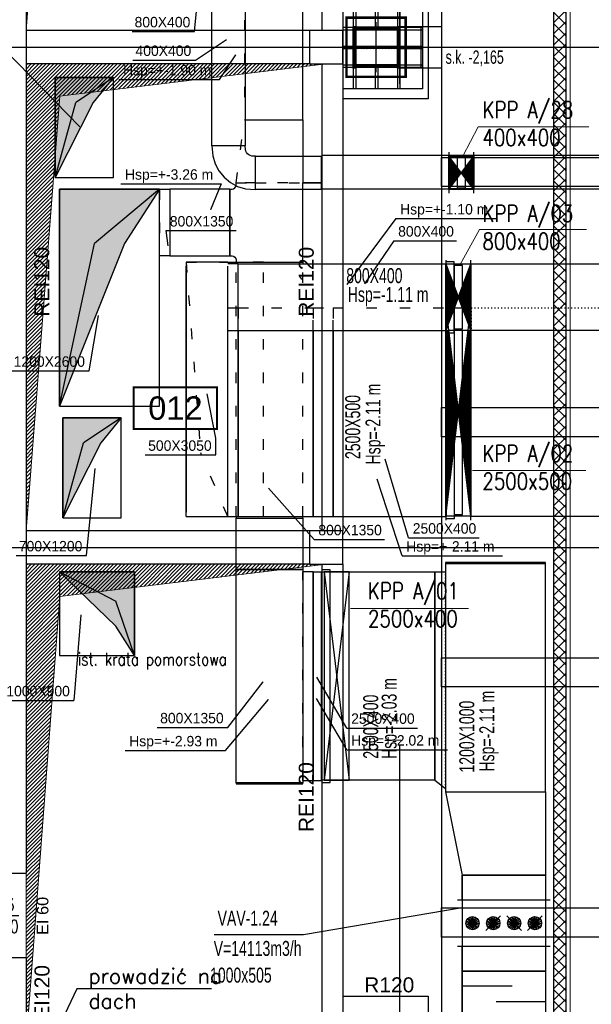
# Model space of a CAD drawing. Header units: centimetres. Extents: x -228435 to 46820, y -89367 to 152985.
# Tile 35 of 252: x -62818 to -55958, y 17524 to 29331. Entities that reach past the tile are written whole.
import ezdxf
from ezdxf.enums import TextEntityAlignment as Align

# ---------------------------------------------------------------- set-up
doc = ezdxf.new("R2010")
doc.units = ezdxf.units.CM
doc.header["$LTSCALE"] = 50
for name, pattern in [('01-103-Went PP_poziom-0_5$0$HIDDEN', [9.525, 6.35, -3.175]), ('CADVENT_ABOVE_FLOOR', [12.4, 8.4, -1, 0.5, -1, 0.5, -1]), ('CADVENT_BELOW_FLOOR', [7.5, 6, -1.5]), ('CADVENT_CONTINUOUS', [2, 1, 1]), ('CADVENT_HIDDEN', [0.8, 0.25, -0.55]), ('Kondygnacja  -0_5$0$HIDDEN', [9.525, 6.35, -3.175]), ('Kondygnacja  -0_5$0$HIDDEN2', [4.7625, 3.175, -1.5875]), ('Osie rzutów$0$DASHDOT2', [12.7, 6.35, -3.175, 0, -3.175])]:
    doc.linetypes.add(name, pattern=pattern)
doc.layers.get('0').update_dxf_attribs({"color": 8})
for name, color, linetype in [('01-103-Went PP_poziom-0_5$0$L_Nawiew', 3, 'Continuous'), ('bgde-nawiewDETAILS', 1, 'Continuous'), ('bgde-nawiewEXP', 1, 'Continuous'), ('bgde-nawiewHIDDEN', 1, 'Continuous'), ('bgde-tekst', 7, 'Continuous'), ('bgde-wywiewDETAILS', 5, 'Continuous'), ('bgde-wywiewEXP', 5, 'Continuous'), ('bgde-wywiewHIDDEN', 5, 'Continuous'), ('bgde_AJ_opis', 7, 'Continuous'), ('bgde_redukcja', 3, 'Continuous'), ('bgde_tlumik', 6, 'Continuous'), ('bgde_VAV', 7, 'Continuous'), ('bgde_wymiary tłumik VAV', 7, 'Continuous'), ('Kondygnacja  -0_5$0$ARCH_GK', 8, 'Continuous'), ('Kondygnacja  -0_5$0$ARCH_INFO_ETYK_DRZWI', 8, 'Continuous'), ('Kondygnacja  -0_5$0$ARCH_INFO_ODPORNOŚĆ OGNIOWA', 8, 'Continuous'), ('Kondygnacja  -0_5$0$ARCH_INFO_OPISY', 8, 'Continuous'), ('Kondygnacja  -0_5$0$ARCH_KONSTR_POWYŻEJ RZUTU', 8, 'Kondygnacja  -0_5$0$HIDDEN'), ('Kondygnacja  -0_5$0$ARCH_KONSTR_POWYŻEJ RZUTU_IST', 8, 'Kondygnacja  -0_5$0$HIDDEN2'), ('Kondygnacja  -0_5$0$ARCH_MUROWANE_IST', 8, 'Continuous'), ('Kondygnacja  -0_5$0$ARCH_OKŁADZINA', 8, 'Continuous'), ('Kondygnacja  -0_5$0$ARCH_POMOCNICZE', 8, 'Continuous'), ('Kondygnacja  -0_5$0$ARCH_SŁUPY', 8, 'Continuous'), ('Kondygnacja  -0_5$0$ARCH_WIDOK_IST', 8, 'Continuous'), ('Kondygnacja  -0_5$0$ARCH_ŻELBET_IST', 8, 'Continuous'), ('Osie rzutów$0$ARCH_INFO_OSIE_IST', 8, 'Osie rzutów$0$DASHDOT2'), ('Osie rzutów$0$ARCH_INFO_OSIE_OPISY_IST', 8, 'Continuous'), ('Pomieszczenia -05$0$ARCH_INFO_AREA_ETYKIETY_200', 8, 'Continuous')]:
    doc.layers.add(name, color=color, linetype=linetype)
for name, color, linetype, lineweight in [('bgde_klapy opis', 2, 'Continuous', 20), ('bgde_klapy p.poż.', 240, 'Continuous', 30), ('Kondygnacja  -0_5$0$ARCH_WIDOK', 8, 'Continuous', 13)]:
    doc.layers.add(name, color=color, linetype=linetype, lineweight=lineweight)
doc.styles.add('Kondygnacja  -0_5$0$Arial', font='ARIAL.TTF')
doc.styles.add('Kondygnacja  -0_5$0$BIKTS', font='bikromsw.shx', dxfattribs={"width": 0.8})
doc.styles.add('Kondygnacja  -0_5$0$Romans', font='Romans.shx', dxfattribs={"width": 0.7})
doc.styles.add('Kondygnacja  -0_5$0$ROMANS-50-CM', font='romans.shx', dxfattribs={"width": 0.8, "height": 10})
doc.styles.add('Pomieszczenia -05$0$Arial', font='ARIAL.TTF')
doc.styles.add('st rom', font='Romans.shx', dxfattribs={"width": 0.8})
pattern_1 = [(45, (-6220.4609, -4950), (-0.67351921, 0.67351921), [])]

# ---------------------------------------------------------------- blocks, each defined once
blk = doc.blocks.new('Osie rzutów')
at = {"layer": 'Osie rzutów$0$ARCH_INFO_OSIE_IST', "ltscale": 10}
for p, q in [((6200, 12510), (6200, 4800)), ((6200, 12510), (6200, 4571.18)), ((6260, 12510), (6260, 4623.26)), ((6260, 7370), (6260, 7430)), ((4436.04, 7400), (15156.54, 7400)), ((6290, 7400), (6230, 7400)), ((4436.04, 6800), (15156.54, 6800))]:
    blk.add_line(p, q, dxfattribs=at)
blk = doc.blocks.new('Kondygnacja  -0_5$0$T-drzwi_lewe-200')
at = {"layer": 'Kondygnacja  -0_5$0$ARCH_INFO_ETYK_DRZWI'}
blk.add_line((0, 0), (-60, 0), dxfattribs=at)
blk.add_lwpolyline([(-77.5, 17.5), (-143.7, 17.5, 1), (-143.7, -17.5), (-77.5, -17.5, 1)], format="xyb", close=True, dxfattribs=at)
at = {"layer": 'Kondygnacja  -0_5$0$ARCH_INFO_ETYK_DRZWI', "color": 1, "style": 'Kondygnacja  -0_5$0$Arial'}
blk.add_attdef('ADS_DRZWI:ODPORNOŚĆ_OGNIOWA', text='', height=20, rotation=90, dxfattribs=at).set_placement((56.4, 0.1), align=Align.BOTTOM_CENTER)
at = {"layer": 'Kondygnacja  -0_5$0$ARCH_INFO_ETYK_DRZWI', "style": 'Kondygnacja  -0_5$0$Romans', "width": 0.8}
for tag, p in [('ADS_DRZWI:SZEROKOŚĆ', (-23, 7.9)), ('ADS_DRZWI:WYSOKOŚĆ', (-23, -29))]:
    blk.add_attdef(tag, text='', height=22, dxfattribs=at).set_placement(p, align=Align.CENTER)
at = {"layer": 'Kondygnacja  -0_5$0$ARCH_INFO_ETYK_DRZWI', "style": 'Kondygnacja  -0_5$0$Arial'}
blk.add_attdef('ADS_DRZWI:SYMBOL', text='', height=20, dxfattribs=at).set_placement((-110.6, 0), align=Align.MIDDLE)
blk = doc.blocks.new('Kondygnacja  -0_5$0$słup 6.8.11')
at = {"layer": 'Kondygnacja  -0_5$0$ARCH_SŁUPY'}
h = blk.add_hatch(dxfattribs=at)
h.set_pattern_fill('ANSI31', color=256, scale=0.3, style=0)
h.set_pattern_definition(pattern_1)
h.paths.add_polyline_path([(15, 75), (12, 75), (12, 25), (15, 25)])
h = blk.add_hatch(dxfattribs=at)
h.set_pattern_fill('ANSI31', color=256, scale=0.3, style=0)
h.set_pattern_definition(pattern_1)
h.paths.add_polyline_path([(65, 71), (65, 74), (15, 74), (15, 71)])
h = blk.add_hatch(dxfattribs=at)
h.set_pattern_fill('ANSI31', color=256, scale=0.3, style=0)
h.set_pattern_definition(pattern_1)
h.paths.add_polyline_path([(68, 75), (65, 75), (65, 25), (68, 25)])
h = blk.add_hatch(dxfattribs=at)
h.set_pattern_fill('ANSI31', color=256, scale=0.3, style=0)
h.set_pattern_definition(pattern_1)
h.paths.add_polyline_path([(65, 48.5), (65, 51.5), (15, 51.5), (15, 48.5)])
h = blk.add_hatch(dxfattribs=at)
h.set_pattern_fill('ANSI31', color=256, scale=0.3, style=0)
h.set_pattern_definition(pattern_1)
h.paths.add_polyline_path([(65, 26), (65, 29), (15, 29), (15, 26)])
at = {"layer": 'Kondygnacja  -0_5$0$ARCH_POMOCNICZE'}
blk.add_lwpolyline([(95, 100), (95, 0), (0, 0), (0, 100)], close=True, dxfattribs=at)
for points in [[(12, 100), (12, 75)], [(15, 100), (15, 75)], [(38.5, 100), (38.5, 74)], [(41.5, 100), (41.5, 74)], [(65, 100), (65, 75)], [(68, 100), (68, 75)], [(0, 74), (12, 74)], [(0, 71), (12, 71)], [(68, 74), (95, 74)], [(68, 71), (95, 71)], [(0, 51.5), (12, 51.5)], [(0, 48.5), (12, 48.5)], [(68, 51.5), (95, 51.5)], [(68, 48.5), (95, 48.5)], [(0, 29), (12, 29)], [(0, 26), (12, 26)], [(12, 25), (12, 0)], [(15, 25), (15, 0)], [(38.5, 26), (38.5, 0)], [(41.5, 26), (41.5, 0)], [(65, 25), (65, 0)], [(68, 29), (95, 29)], [(68, 26), (95, 26)], [(68, 25), (68, 0)]]:
    blk.add_lwpolyline(points, dxfattribs=at)
at = {"layer": 'Kondygnacja  -0_5$0$ARCH_SŁUPY'}
for p, q in [((15, 51.5), (65, 51.5)), ((65, 48.5), (15, 48.5))]:
    blk.add_line(p, q, dxfattribs=at)
for points in [[(12, 75), (15, 75), (15, 25), (12, 25)], [(65, 75), (68, 75), (68, 25), (65, 25)]]:
    blk.add_lwpolyline(points, close=True, dxfattribs=at)
for points in [[(65, 74), (15, 74)], [(15, 71), (65, 71)], [(65, 29), (15, 29)], [(15, 26), (65, 26)]]:
    blk.add_lwpolyline(points, dxfattribs=at)
blk = doc.blocks.new('Kondygnacja  -0_5$0$konstrukcja istniejąca -0.5')
at = {"layer": 'Kondygnacja  -0_5$0$ARCH_KONSTR_POWYŻEJ RZUTU_IST', "ltscale": 10}
for p, q in [((6288.5, 4975), (6288.5, 12225)), ((6288.5, 7375), (6288.5, 7425)), ((6288.5, 7425), (6338.5, 7425)), ((6338.5, 7375), (6288.5, 7375))]:
    blk.add_line(p, q, dxfattribs=at)
for points in [[(6338.5, 8575), (6338.5, 7425)], [(6313.5, 7425), (6313.5, 7375)], [(6338.5, 7425), (6338.5, 7375)], [(6338.5, 7375), (6338.5, 6225)], [(7382, 7232.9), (6338.5, 7232.9), (6338.5, 7267.9), (7382, 7267.9)], [(7382, 6932.9), (6338.5, 6932.9), (6338.5, 6967.9), (7382, 6967.9)], [(7382, 6632.9), (6338.5, 6632.9), (6338.5, 6667.9), (7382, 6667.9)], [(7382, 6332.9), (6338.5, 6332.9), (6338.5, 6367.9), (7382, 6367.9)]]:
    blk.add_lwpolyline(points, dxfattribs=at)
at = {"layer": 'Kondygnacja  -0_5$0$ARCH_KONSTR_POWYŻEJ RZUTU_IST', "style": 'Kondygnacja  -0_5$0$BIKTS', "width": 0.7}
blk.add_text('s.k. -2,165', height=16, dxfattribs=at).set_placement((6343.3, 7380.2))
blk = doc.blocks.new('Pomieszczenia -05$0$etykieta_numer')
at = {"color": 0, "linetype": 'ByBlock', "const_width": 2.44}
blk.add_lwpolyline([(-50, -50), (-50, 0), (50, 0), (50, -50)], close=True, dxfattribs=at)
at = {"color": 0, "linetype": 'ByBlock', "style": 'Pomieszczenia -05$0$Arial'}
blk.add_attdef('AECAREA:NUMBER', text='', height=28, dxfattribs=at).set_placement((0, -25), align=Align.MIDDLE)
blk = doc.blocks.new('08')
at = {"layer": 'bgde_VAV', "color": 3, "linetype": 'Continuous', "lineweight": -2}
for p, q in [((-57699, 65891), (-57755, 65891)), ((-56699, 65891), (-57699, 65891)), ((-56643, 65891), (-56699, 65891)), ((-57755, 65341), (-57699, 65341)), ((-57699, 65341), (-56699, 65341)), ((-56699, 65341), (-56643, 65341))]:
    blk.add_line(p, q, dxfattribs=at)
at = {"layer": 'bgde_VAV', "color": 3, "linetype": 'ByBlock', "lineweight": -2}
for p, q in [((-57699, 65891), (-57699, 65341)), ((-56699, 65891), (-56699, 65341))]:
    blk.add_line(p, q, dxfattribs=at)
at = {"layer": 'bgde_VAV', "color": 3, "linetype": 'Continuous', "lineweight": -3}
for p, q in [((-57574, 65616), (-57639, 65663)), ((-57574, 65616), (-57621, 65680)), ((-57574, 65616), (-57599, 65692)), ((-57574, 65616), (-57574, 65696)), ((-57574, 65616), (-57550, 65692)), ((-57574, 65616), (-57527, 65680)), ((-57574, 65616), (-57510, 65663)), ((-57236, 65704), (-57413, 65527)), ((-57324, 65616), (-57389, 65663)), ((-57324, 65616), (-57371, 65680)), ((-57324, 65616), (-57349, 65692)), ((-57324, 65616), (-57324, 65696)), ((-57324, 65616), (-57300, 65692)), ((-57324, 65616), (-57277, 65680)), ((-57324, 65616), (-57260, 65663)), ((-56986, 65527), (-57163, 65704)), ((-57074, 65616), (-57139, 65663)), ((-57074, 65616), (-57121, 65680)), ((-57074, 65616), (-57099, 65692)), ((-57074, 65616), (-57074, 65696)), ((-57074, 65616), (-57050, 65692)), ((-57074, 65616), (-57027, 65680)), ((-57074, 65616), (-57010, 65663)), ((-56736, 65704), (-56913, 65527)), ((-56824, 65616), (-56889, 65663)), ((-56824, 65616), (-56871, 65680)), ((-56824, 65616), (-56849, 65692)), ((-56824, 65616), (-56824, 65696)), ((-56824, 65616), (-56800, 65692)), ((-56824, 65616), (-56777, 65680)), ((-56824, 65616), (-56760, 65663)), ((-57574, 65616), (-57654, 65616)), ((-57574, 65616), (-57650, 65640)), ((-57574, 65616), (-57650, 65591)), ((-57574, 65616), (-57639, 65569)), ((-57574, 65616), (-57621, 65551)), ((-57574, 65616), (-57599, 65540)), ((-57574, 65616), (-57498, 65640)), ((-57574, 65616), (-57498, 65591)), ((-57574, 65616), (-57510, 65569)), ((-57574, 65616), (-57527, 65551)), ((-57574, 65616), (-57550, 65540)), ((-57574, 65616), (-57574, 65536)), ((-57574, 65616), (-57494, 65616)), ((-57324, 65616), (-57404, 65616)), ((-57324, 65616), (-57400, 65640)), ((-57324, 65616), (-57400, 65591)), ((-57324, 65616), (-57389, 65569)), ((-57324, 65616), (-57371, 65551)), ((-57324, 65616), (-57349, 65540)), ((-57324, 65616), (-57248, 65640)), ((-57324, 65616), (-57248, 65591)), ((-57324, 65616), (-57260, 65569)), ((-57324, 65616), (-57277, 65551)), ((-57324, 65616), (-57300, 65540)), ((-57324, 65616), (-57324, 65536)), ((-57324, 65616), (-57244, 65616)), ((-57074, 65616), (-57154, 65616)), ((-57074, 65616), (-57150, 65640)), ((-57074, 65616), (-57150, 65591)), ((-57074, 65616), (-57139, 65569)), ((-57074, 65616), (-57121, 65551)), ((-57074, 65616), (-57099, 65540)), ((-57074, 65616), (-56998, 65640)), ((-57074, 65616), (-56998, 65591)), ((-57074, 65616), (-57010, 65569)), ((-57074, 65616), (-57027, 65551)), ((-57074, 65616), (-57050, 65540)), ((-57074, 65616), (-57074, 65536)), ((-57074, 65616), (-56994, 65616)), ((-56824, 65616), (-56904, 65616)), ((-56824, 65616), (-56900, 65640)), ((-56824, 65616), (-56900, 65591)), ((-56824, 65616), (-56889, 65569)), ((-56824, 65616), (-56871, 65551)), ((-56824, 65616), (-56849, 65540)), ((-56824, 65616), (-56748, 65640)), ((-56824, 65616), (-56748, 65591)), ((-56824, 65616), (-56760, 65569)), ((-56824, 65616), (-56777, 65551)), ((-56824, 65616), (-56800, 65540)), ((-56824, 65616), (-56824, 65536)), ((-56824, 65616), (-56744, 65616))]:
    blk.add_line(p, q, dxfattribs=at)
for centre in [(-57574, 65616), (-57324, 65616), (-57074, 65616), (-56824, 65616)]:
    blk.add_ellipse(centre, major_axis=(80, 0), ratio=1, start_param=-1.570796, end_param=4.712389, dxfattribs=at)
blk = doc.blocks.new('*U503')
at = {"color": 0, "linetype": 'ByBlock', "lineweight": -2, "extrusion": (1, 2.22045e-16, -4.44089e-16)}
blk.add_circle((0, 0), 0.05, dxfattribs=at)
blk = doc.blocks.new('*U504')
at = {"color": 0, "linetype": 'ByBlock', "lineweight": -2, "extrusion": (1, 2.22045e-16, -4.44089e-16)}
blk.add_circle((0, 0), 0.05, dxfattribs=at)
blk = doc.blocks.new('*U505')
at = {"linetype": 'Continuous', "lineweight": -3}
for p, q in [((-150, -1250), (117, 978)), ((-143, -1191), (-143, 978)), ((-127, -1058), (-127, 978)), ((150, -1250), (-117, 978)), ((-50, -1230), (-50, 978)), ((50, 978), (50, -1230)), ((127, -1058), (127, 978)), ((143, -1191), (143, 978)), ((-111, -926), (-111, 926)), ((111, -926), (111, 926)), ((-95, -794), (-95, 794)), ((95, -794), (95, 794)), ((-79, -661), (-79, 661)), ((79, -661), (79, 661)), ((-64, -529), (-64, 529)), ((63, -529), (63, 529)), ((-48, -397), (-48, 397)), ((48, -397), (48, 397)), ((-32, -265), (-32, 265)), ((32, -265), (32, 265)), ((-16, -132), (-16, 132)), ((16, -132), (16, 132)), ((50, -1230), (-50, -1230))]:
    blk.add_line(p, q, dxfattribs=at)
at = {"linetype": 'Continuous', "lineweight": -2}
for p, q in [((-150, -1250), (-150, 978)), ((150, 978), (150, -1250)), ((-150, -1295), (-150, -1250)), ((150, -1250), (150, -1295))]:
    blk.add_line(p, q, dxfattribs=at)
at = {"color": 0, "linetype": 'ByBlock', "lineweight": -2}
blk.add_line((-150, -1250), (150, -1250), dxfattribs=at)
at = {"layer": '01-103-Went PP_poziom-0_5$0$L_Nawiew', "linetype": '01-103-Went PP_poziom-0_5$0$HIDDEN', "lineweight": -3}
for q in [(-150, 1250), (150, 978)]:
    blk.add_line((150, 1250), q, dxfattribs=at)
blk = doc.blocks.new('*U506')
at = {"linetype": 'Continuous', "lineweight": -2}
for p, q in [((-150, 400), (-150, 445)), ((-150, -400), (-150, 400)), ((150, 445), (150, 400)), ((150, 400), (150, -400)), ((-150, -445), (-150, -400)), ((150, -400), (150, -445))]:
    blk.add_line(p, q, dxfattribs=at)
at = {"linetype": 'Continuous', "lineweight": -3}
for p, q in [((-150, -400), (150, 400)), ((150, -400), (-150, 400)), ((-143, -381), (-143, 381)), ((-50, 380), (50, 380)), ((-50, -380), (-50, 380)), ((50, 380), (50, -380)), ((143, -381), (143, 381)), ((-127, -339), (-127, 339)), ((-111, -296), (-111, 296)), ((-95, -254), (-95, 254)), ((95, -254), (95, 254)), ((111, -296), (111, 296)), ((127, -339), (127, 339)), ((-79, -212), (-79, 212)), ((-63, -169), (-63, 169)), ((-48, -127), (-48, 127)), ((48, -127), (48, 127)), ((64, -169), (64, 169)), ((79, -212), (79, 212)), ((-32, -85), (-32, 85)), ((-16, -42), (-16, 42)), ((16, -42), (16, 42)), ((32, -85), (32, 85)), ((50, -380), (-50, -380))]:
    blk.add_line(p, q, dxfattribs=at)
at = {"color": 0, "linetype": 'ByBlock', "lineweight": -2}
for p, q in [((150, 400), (-150, 400)), ((-150, -400), (150, -400))]:
    blk.add_line(p, q, dxfattribs=at)
blk = doc.blocks.new('*U507')
at = {"linetype": 'Continuous', "lineweight": -2}
for p, q in [((-150, 200), (-150, 245)), ((150, 245), (150, 200)), ((-150, -200), (-150, 200)), ((150, 200), (150, -200)), ((-150, -245), (-150, -200)), ((150, -200), (150, -245))]:
    blk.add_line(p, q, dxfattribs=at)
at = {"linetype": 'Continuous', "lineweight": -3}
for p, q in [((-150, -200), (150, 200)), ((150, -200), (-150, 200)), ((-143, -191), (-143, 190)), ((-127, -169), (-127, 169)), ((-111, -148), (-111, 148)), ((-95, -127), (-95, 127)), ((-50, 180), (50, 180)), ((-50, -180), (-50, 180)), ((50, 180), (50, -180)), ((95, -127), (95, 127)), ((111, -148), (111, 148)), ((127, -169), (127, 169)), ((143, -191), (143, 190)), ((-79, -106), (-79, 106)), ((-64, -85), (-64, 85)), ((-48, -64), (-48, 63)), ((-32, -42), (-32, 42)), ((-16, -21), (-16, 21)), ((16, -21), (16, 21)), ((32, -42), (32, 42)), ((48, -64), (48, 63)), ((63, -85), (63, 85)), ((79, -106), (79, 106)), ((50, -180), (-50, -180))]:
    blk.add_line(p, q, dxfattribs=at)
at = {"color": 0, "linetype": 'ByBlock', "lineweight": -2}
for p, q in [((150, 200), (-150, 200)), ((-150, -200), (150, -200))]:
    blk.add_line(p, q, dxfattribs=at)
blk = doc.blocks.new('t24')
at = {"layer": 'bgde_tlumik'}
for p, q in [((-57509, 17922), (-57509, 17172)), ((-57509, 17745), (-56909, 17745)), ((-56509, 17553), (-57099, 17553)), ((-57509, 17360), (-56919, 17360)), ((-57509, 17172), (-56509, 17172))]:
    blk.add_line(p, q, dxfattribs=at)
blk.add_lwpolyline([(-57509, 17922), (-56509, 17922), (-56509, 17172), (-57509, 17172)], close=True, dxfattribs=at)
blk = doc.blocks.new('*a581')
at = {"layer": 'bgde-tekst'}
blk.add_line((0, 0), (846, 0), dxfattribs=at)
blk = doc.blocks.new('*a582')
at = {"layer": 'bgde-tekst'}
blk.add_line((0, 0), (846, 0), dxfattribs=at)
blk = doc.blocks.new('*a584')
at = {"layer": 'bgde-tekst'}
blk.add_line((0, 0), (846, 0), dxfattribs=at)
blk = doc.blocks.new('*a585')
at = {"layer": 'bgde-tekst'}
blk.add_line((0, 0), (846, 0), dxfattribs=at)
blk = doc.blocks.new('*a586')
at = {"layer": 'bgde-tekst'}
blk.add_line((0, 0), (943, 0), dxfattribs=at)
blk = doc.blocks.new('*a587')
at = {"layer": 'bgde-tekst'}
blk.add_line((0, 0), (749, 0), dxfattribs=at)
blk = doc.blocks.new('*a588')
at = {"layer": 'bgde-tekst'}
blk.add_line((0, 0), (749, 0), dxfattribs=at)
blk = doc.blocks.new('*a594')
at = {"layer": 'bgde-tekst'}
blk.add_line((0, 0), (846, 0), dxfattribs=at)
blk = doc.blocks.new('*a595')
at = {"layer": 'bgde-tekst'}
blk.add_line((0, 0), (749, 0), dxfattribs=at)
blk = doc.blocks.new('*a596')
at = {"layer": 'bgde-tekst'}
blk.add_line((0, 0), (846, 0), dxfattribs=at)
blk = doc.blocks.new('*a597')
at = {"layer": 'bgde-tekst'}
for p, q in [((846, 0), (846, 200)), ((0, 0), (846, 0))]:
    blk.add_line(p, q, dxfattribs=at)
blk = doc.blocks.new('*a598')
at = {"layer": 'bgde-tekst'}
blk.add_line((0, 0), (846, 0), dxfattribs=at)
blk = doc.blocks.new('*a612')
at = {"layer": 'bgde-tekst'}
blk.add_line((0, 0), (1205, 0), dxfattribs=at)
blk = doc.blocks.new('*a613')
at = {"layer": 'bgde-tekst'}
blk.add_line((0, 0), (1205, 0), dxfattribs=at)
blk = doc.blocks.new('*a614')
at = {"layer": 'bgde-tekst'}
blk.add_line((0, 0), (1205, 0), dxfattribs=at)
blk = doc.blocks.new('*a615')
at = {"layer": 'bgde-tekst'}
blk.add_line((0, 0), (1205, 0), dxfattribs=at)
blk = doc.blocks.new('*a616')
at = {"layer": 'bgde-tekst'}
blk.add_line((0, 0), (1205, 0), dxfattribs=at)
blk = doc.blocks.new('*a617')
at = {"layer": 'bgde-tekst'}
blk.add_line((0, 0), (1205, 0), dxfattribs=at)
blk = doc.blocks.new('A$C093B0ABC')
at = {"layer": 'bgde-tekst'}
for points in [[(944.9, 2363.8), (920.4, 2333.8), (874.9, 2243.8), (874.9, 2363.8)], [(999.9, 2229.7), (957.9, 2164.7), (879.9, 1969.7), (879.9, 2229.7)], [(954.1, 1955.8), (929.6, 1925.8), (884.1, 1835.8), (884.1, 1955.8)], [(969.9, 1670.8), (947.4, 1705.8), (879.9, 1770.8), (969.9, 1770.8)]]:
    blk.add_hatch(color=256, dxfattribs=at).paths.add_polyline_path(points)
at = {"layer": 'bgde-nawiewDETAILS', "linetype": 'CADVENT_HIDDEN', "extrusion": (0, -1, 0)}
for p in [(1031.9, 2142.4, 348), (1081.9, 1837.4, 348)]:
    blk.add_line(p, (1049.4, 1913.6, 348), dxfattribs=at)
at = {"layer": 'bgde-nawiewEXP', "linetype": 'CADVENT_BELOW_FLOOR', "elevation": 348}
for points in [[(1022.9, 2520.3), (1062.9, 2477.4), (1102.9, 2477.4), (1102.9, 2281.9), (1062.9, 2281.9), (1062.9, 2477.4), (1102.9, 2477.4), (1102.9, 2520.3)], [(1062.9, 2281.9), (1063.8, 2269.7), (1066.7, 2260.3), (1071.3, 2251.7), (1077.5, 2244.1), (1085.1, 2237.9), (1093.7, 2233.2), (1103.1, 2230.4), (1115.4, 2229.4), (1115.4, 2249.4), (1115.4, 2249.4), (1115.4, 2269.4), (1194.2, 2269.4), (1194.2, 2229.4), (1115.4, 2229.4), (1115.4, 2269.4), (1110.9, 2269.6), (1109, 2270.2), (1107.3, 2271.1), (1105.8, 2272.4), (1104.6, 2273.9), (1103.6, 2275.6), (1103.1, 2277.5), (1102.9, 2281.9)], [(1031.9, 1837.4), (1031.9, 1837.4), (1031.9, 1837.4), (1031.9, 2142.4), (1031.9, 2142.4), (1031.9, 2142.4)], [(1343.7, 2057.7), (1353.7, 2057.7), (1353.7, 2142.7), (1343.7, 2142.7)], [(1208.3, 2060.2), (1208.3, 1837.4)], [(1081.9, 1837.4), (1081.9, 1837.4)]]:
    blk.add_lwpolyline(points, close=True, dxfattribs=at)
for points in [[(1031.9, 1837.4), (1081.9, 1837.4), (1081.9, 2142.4), (1031.9, 2142.4)], [(1081.9, 2142.4), (1092, 2142.4)], [(1081.9, 2060.2), (1094.4, 2060.2), (1094.4, 2140.2), (1081.9, 2140.2)], [(1094.4, 2060.2), (1094.4, 2140.2), (1343.7, 2140.2)], [(1344.1, 1834.9), (1354.1, 1834.9), (1354.1, 2089.9), (1353.7, 2089.9)], [(1081.9, 1837.4), (1094.4, 1837.4), (1094.4, 2060.2), (1094.4, 1837.4), (1184.4, 1837.4), (1184.4, 2060.2), (1184.4, 1837.4), (1344.1, 1837.4)], [(1094.4, 2060.2), (1343.7, 2060.2)], [(1344.1, 1834.9), (1344.1, 2057.7)]]:
    blk.add_lwpolyline(points, dxfattribs=at)
at = {"layer": 'bgde-nawiewHIDDEN', "linetype": 'CADVENT_HIDDEN', "elevation": 348}
for points in [[(1031.9, 1837.4), (1125, 1837.4), (1125, 2142.4), (1092, 2142.4)], [(1031.9, 1837.4), (1031.9, 2142.4), (1081.9, 2142.4)], [(1031.9, 1837.4), (1081.9, 1837.4), (1081.9, 2142.4), (1031.9, 2142.4)], [(1081.9, 1837.4), (1081.9, 2142.4)], [(1081.9, 2060.2), (1081.9, 2140.2)], [(1343.7, 2060.2), (1343.7, 2140.2)], [(1344.1, 1834.9), (1354.1, 1834.9), (1354.1, 2089.9), (1344.1, 2089.9), (1344.1, 2057.7)], [(1344.1, 1834.9), (1344.1, 2089.9), (1353.7, 2089.9)], [(1081.9, 1837.4), (1081.9, 2087.4), (1094.4, 2087.4), (1094.4, 2060.2), (1094.4, 2087.4), (1184.4, 2087.4), (1184.4, 2060.2), (1184.4, 2087.4), (1208.3, 2087.4), (1208.3, 2060.2), (1208.3, 2087.4), (1344.1, 2087.4), (1344.1, 1837.4)]]:
    blk.add_lwpolyline(points, dxfattribs=at)
for points in [[(1343.7, 2057.7), (1353.7, 2057.7), (1353.7, 2142.7), (1343.7, 2142.7)], [(1343.7, 2142.7), (1343.7, 2142.7)], [(1353.7, 2142.7), (1353.7, 2142.7)], [(1344.1, 2089.9), (1344.1, 2089.9)], [(1354.1, 2089.9), (1354.1, 2089.9)], [(1343.7, 2057.7), (1343.7, 2057.7)], [(1353.7, 2057.7), (1353.7, 2057.7)], [(1344.1, 1834.9), (1344.1, 1834.9)], [(1354.1, 1834.9), (1354.1, 1834.9)]]:
    blk.add_lwpolyline(points, close=True, dxfattribs=at)
at = {"layer": 'bgde-tekst', "elevation": 348}
for points in [[(1042, 2418.9), (1054.8, 2547.9), (1054.8, 2547.9)], [(1043.1, 2384.6), (1080.5, 2409.5), (1080.5, 2409.5)], [(814.8, 2396.6), (904.4, 2304.6), (904.4, 2304.6)], [(1071.8, 2361.2), (1091.8, 2391.1), (1091.8, 2391.1)], [(1074.1, 2236.2), (1061.2, 2205.1), (1061.2, 2205.1)], [(1283.7, 2194.5), (1224.9, 2115.4), (1224.9, 2115.4)], [(1007.4, 2180.1), (1009.9, 2162.1), (1009.9, 2162.1)], [(1281.4, 2168), (1245.9, 2116.5), (1245.9, 2116.5)], [(915.5, 2011.9), (926.8, 2078.5), (926.8, 2078.5)], [(1067.6, 1931.1), (1057.1, 1984.3), (1057.1, 1984.3)], [(1298.9, 1811.8), (1271, 1905.9), (1271, 1905.9)], [(912.4, 1790.5), (922.6, 1894.8), (922.6, 1894.8)], [(1291.1, 1790.2), (1261.2, 1882.1), (1261.2, 1882.1)], [(1185.6, 1809.8), (1130.7, 1871.5), (1130.7, 1871.5)], [(897.4, 1616.7), (906, 1719.4), (906, 1719.4)], [(1225, 1583.7), (1188.7, 1644.8), (1188.7, 1644.8)], [(1082, 1584.3), (1124.6, 1639.2), (1124.6, 1639.2)], [(1079.2, 1556.7), (1130.7, 1617.7), (1130.7, 1617.7)], [(1225, 1557.6), (1188.6, 1619), (1188.6, 1619)]]:
    blk.add_lwpolyline(points, dxfattribs=at)
at = {"layer": 'bgde-wywiewDETAILS', "extrusion": (2.46519e-32, 1, 0)}
for p in [(944.9, 2363.8, 348), (874.9, 2243.8, 348)]:
    blk.add_line(p, (899.4, 2333.8, 348), dxfattribs=at)
at = {"layer": 'bgde-wywiewDETAILS', "extrusion": (0, 1, 0)}
for p, q in [((999.9, 2229.7, 348), (921.9, 2164.7, 348)), ((879.9, 1969.7, 348), (921.9, 2164.7, 348)), ((954.1, 1955.8, 348), (908.6, 1925.8, 348)), ((884.1, 1835.8, 348), (908.6, 1925.8, 348))]:
    blk.add_line(p, q, dxfattribs=at)
at = {"layer": 'bgde-wywiewDETAILS', "extrusion": (1, 0, 0)}
for p in [(879.9, 1770.8, 348), (969.9, 1670.8, 348)]:
    blk.add_line(p, (947.4, 1735.8, 348), dxfattribs=at)
at = {"layer": 'bgde-wywiewDETAILS', "elevation": 348}
for points in [[(944.9, 2363.8), (920.4, 2333.8), (874.9, 2243.8), (874.9, 2363.8)], [(999.9, 2229.7), (957.9, 2164.7), (879.9, 1969.7), (879.9, 2229.7)], [(954.1, 1955.8), (929.6, 1925.8), (884.1, 1835.8), (884.1, 1955.8)], [(969.9, 1670.8), (947.4, 1705.8), (879.9, 1770.8), (969.9, 1770.8)]]:
    blk.add_lwpolyline(points, close=True, dxfattribs=at)
at = {"layer": 'bgde-wywiewEXP', "linetype": 'CADVENT_BELOW_FLOOR', "elevation": 348}
for points in [[(1102.9, 2312.9), (1172, 2312.9), (1172, 2530.3)], [(1102.9, 2312.9), (1172, 2312.9), (1172, 2237.4), (1194.2, 2237.4)], [(1084.5, 2149.9), (1087, 2149.9), (1088.9, 2149.5), (1090.5, 2148.4), (1091.6, 2146.8), (1092, 2144.9), (1092, 2142.4), (1172, 2142.4), (1172, 2237.4), (1194.2, 2237.4), (1172, 2237.4)], [(1084.5, 2229.9), (1087, 2229.9), (1088.9, 2230.3), (1090.5, 2231.4), (1091.6, 2233), (1091.9, 2234.5)], [(999.9, 2229.7), (999.9, 2229.9), (1012.4, 2229.9), (1012.4, 2149.9), (999.9, 2149.9)], [(1084.5, 2229.9), (1084.5, 2149.9)], [(1084.5, 2149.9), (1084.5, 2229.9)], [(1092, 2140.2), (1092, 2142.4), (1172, 2142.4), (1172, 2140.2)], [(1092, 1837.4), (1092, 1835.5), (1172, 1835.5), (1172, 1837.4)], [(1172, 1520.9), (1184.5, 1520.9), (1184.5, 1770.9), (1172, 1770.9)], [(1184.5, 1770.9), (1184.5, 1520.9)], [(1184.5, 1770.9), (1194.7, 1770.9)], [(1184.5, 1520.9), (1184.5, 1770.9)], [(1184.5, 1520.9), (1194.7, 1520.9)]]:
    blk.add_lwpolyline(points, dxfattribs=at)
at = {"layer": 'bgde-wywiewEXP', "linetype": 'CADVENT_CONTINUOUS', "elevation": 348}
for points in [[(874.9, 2243.8), (944.9, 2243.8), (944.9, 2363.8), (874.9, 2363.8)], [(884.1, 1835.8), (954.1, 1835.8), (954.1, 1955.8), (884.1, 1955.8)], [(879.9, 1670.8), (969.9, 1670.8), (969.9, 1770.8), (879.9, 1770.8)]]:
    blk.add_lwpolyline(points, close=True, dxfattribs=at)
at = {"layer": 'bgde-wywiewEXP', "linetype": 'CADVENT_BELOW_FLOOR', "elevation": 348}
for points in [[(1115.4, 2237.4), (1115.4, 2237.4)], [(1012.4, 2149.9), (1084.5, 2149.9), (1084.5, 2229.9), (1012.4, 2229.9)], [(1092, 1773.9), (1092, 1835.5), (1172, 1835.5), (1172, 1773.9)], [(1092, 1516.9), (1172, 1516.9), (1172, 1517.9), (1092, 1517.9), (1092, 1773.9), (1172, 1773.9), (1172, 1517.9), (1092, 1517.9)], [(1194.7, 1518.4), (1204.7, 1518.4), (1204.7, 1773.4), (1194.7, 1773.4)]]:
    blk.add_lwpolyline(points, close=True, dxfattribs=at)
at = {"layer": 'bgde-wywiewEXP', "linetype": 'CADVENT_ABOVE_FLOOR', "elevation": 348}
blk.add_lwpolyline([(879.9, 1969.7), (999.9, 1969.7), (999.9, 2229.7), (879.9, 2229.7)], close=True, dxfattribs=at)
at = {"layer": 'bgde-wywiewHIDDEN', "linetype": 'CADVENT_HIDDEN', "elevation": 348}
for points in [[(1102, 3112.7), (1102, 2312.9), (1102.9, 2312.9)], [(1091.9, 2234.5), (1092, 2234.9), (1092, 2237.4), (1115.4, 2237.4), (1092, 2237.4), (1102, 2312.9), (1102.9, 2312.9), (1102.9, 2312.9), (1102, 2312.9)], [(999.9, 2229.7), (999.9, 2149.9)], [(1092, 1837.4), (1092, 2140.2)], [(1172, 1837.4), (1172, 2140.2)], [(1172, 1520.9), (1172, 1770.9)], [(1194.7, 1520.9), (1194.7, 1770.9)]]:
    blk.add_lwpolyline(points, dxfattribs=at)
for points in [[(1115.4, 2237.4), (1194.2, 2237.4)], [(1194.7, 1518.4), (1204.7, 1518.4), (1204.7, 1773.4), (1194.7, 1773.4)], [(1204.7, 1773.4), (1204.7, 1773.4)], [(1194.7, 1518.4), (1194.7, 1518.4)]]:
    blk.add_lwpolyline(points, close=True, dxfattribs=at)
at = {"layer": 'bgde-tekst', "xscale": 0.09999999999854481, "yscale": 0.1000000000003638, "zscale": 0.1000000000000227}
for name, p in [('*a588', (967.1, 2418.9, 348)), ('*a587', (968.1, 2384.6, 348)), ('*a612', (951.3, 2361.2, 348)), ('*a613', (953.6, 2236.2, 348)), ('*a617', (1283.7, 2194.5, 348)), ('*a594', (1007.4, 2180.1, 348)), ('*a595', (1281.4, 2168, 348)), ('*a586', (821.2, 2011.9, 348)), ('*a597', (982.9, 1911.1, 348)), ('*a598', (1185.6, 1809.8, 348)), ('*a585', (1298.9, 1811.8, 348)), ('*a582', (827.8, 1790.5, 348)), ('*a614', (1291.1, 1790.2, 348)), ('*a581', (812.7, 1616.7, 348)), ('*a584', (997.3, 1584.3, 348)), ('*a596', (1225, 1583.7, 348)), ('*a615', (958.7, 1556.7, 348)), ('*a616', (1225, 1557.6, 348))]:
    blk.add_blockref(name, p, dxfattribs=at)
at = {"layer": 'bgde-tekst'}
for s, p in [('800X400', (1037, 2423.9, 348)), ('400X400', (1038.1, 2389.6, 348)), ('Hsp=+-1.90 m ', (1066.8, 2366.2, 348)), ('Hsp=+-3.26 m ', (1069.1, 2241.2, 348)), ('1200X2600', (910.5, 2016.9, 348)), ('500X3050', (1062.6, 1916.1, 348)), ('700X1200', (907.4, 1795.5, 348)), ('1000X900', (892.4, 1621.7, 348)), ('800X1350', (1077, 1589.3, 348)), ('Hsp=+-2.93 m ', (1074.2, 1561.7, 348))]:
    blk.add_text(s, height=12.5, dxfattribs=at).set_placement(p, align=Align.RIGHT)
for s, p in [('Hsp=+-1.10 m ', (1288.7, 2199.5, 348)), ('800X1350', (1012.4, 2185.1, 348)), ('800X400', (1286.4, 2173, 348)), ('800X1350', (1190.6, 1814.8, 348)), ('2500X400', (1303.9, 1816.8, 348)), ('Hsp=+-2.11 m ', (1296.1, 1795.2, 348)), ('2500X400', (1230, 1588.7, 348)), ('Hsp=+-2.02 m ', (1230, 1562.6, 348))]:
    blk.add_text(s, height=12.5, dxfattribs=at).set_placement(p)
blk = doc.blocks.new('A$C645C5415')
at = {"layer": 'bgde_AJ_opis'}
for p, q in [((9007, 12710, 1920), (8772, 12217, 1920)), ((10623, 12710, 1920), (9007, 12710, 1920))]:
    blk.add_line(p, q, dxfattribs=at)
at = {"layer": 'bgde_AJ_opis', "insert": (9147, 12952, 1920), "char_height": 180, "width": 1739.84, "attachment_point": 1}
blk.add_mtext('\\A1;{\\Fromans|c238;prowadzić na dach}', dxfattribs=at)

msp = doc.modelspace()

# ---------------------------------------------------------------- hatches: boundary and pattern name
at = {"layer": 'Kondygnacja  -0_5$0$ARCH_GK', "linetype": 'Continuous', "lineweight": -3}
h = msp.add_hatch(dxfattribs=at)
h.set_pattern_fill('ANSI37', color=256, scale=30, style=0)
h.set_pattern_definition([(45, (-121140, -45000), (-67.35192, 67.35192), []), (135, (-121140, -45000), (-67.35192, -67.35192), [])])
h.paths.add_polyline_path([(-56410, 4850), (-56260, 4850), (-56260, 53640), (-56376.667, 53640), (-56410, 53540)], flags=0)
h.paths.add_polyline_path([(-56410, 53740), (-56376.667, 53640), (-56260, 53640), (-56260, 56010), (-56410, 56160)], flags=0)
at = {"layer": 'Kondygnacja  -0_5$0$ARCH_WIDOK'}
h = msp.add_hatch(dxfattribs=at)
h.set_pattern_fill('ANSI31', color=256, scale=10, angle=-180, style=0)
h.set_pattern_definition([(225, (-121140, -33000), (22.45064, -22.45064), [])])
h.paths.add_polyline_path([(-62740, 29200), (-62740, 34800), (-59190, 34800), (-62335.997, 34415.735)])
h = msp.add_hatch(dxfattribs=at)
h.set_pattern_fill('ANSI31', color=256, scale=10, angle=-180, style=0)
h.set_pattern_definition([(225, (-121140, -39000), (22.45064, -22.45064), [])])
h.paths.add_polyline_path([(-62740, 23200), (-62740, 28800), (-59140, 28800), (-62335.997, 28415.735)])
h = msp.add_hatch(dxfattribs=at)
h.set_pattern_fill('ANSI31', color=256, scale=10, angle=-180, style=0)
h.set_pattern_definition([(225, (-121140, -45000), (22.45064, -22.45064), [])])
h.paths.add_polyline_path([(-62740, 17060), (-62740, 22800), (-59140, 22800), (-62335.997, 22415.735)])

# ---------------------------------------------------------------- linework, layer by layer
at = {"layer": 'bgde-nawiewEXP', "linetype": 'Continuous'}
for points in [[(-55258.248, 27701.936), (-59190.003, 27701.936), (-59190.003, 27301.936), (-55258.248, 27301.936)], [(-41538.801, 25603.234), (-57401.728, 25603.234), (-57401.728, 26403.234), (-41538.801, 26403.234)], [(-57401.064, 23375.56), (-57401.064, 25603.234)], [(-57401.064, 23375.56), (-53869.987, 23375.56), (-53869.987, 25603.234), (-53869.987, 23375.56), (-53859.987, 23375.56), (-53859.987, 25603.234)]]:
    msp.add_lwpolyline(points, dxfattribs=at)
at = {"layer": 'bgde-nawiewHIDDEN', "linetype": 'CADVENT_HIDDEN'}
for points in [[(-57401.064, 25875.56), (-57401.064, 25603.234)], [(-57401.064, 25875.56), (-53869.987, 25875.56), (-53869.987, 25603.234), (-53869.987, 25875.56), (-53859.987, 25875.56), (-53859.987, 25603.234)]]:
    msp.add_lwpolyline(points, dxfattribs=at)
at = {"layer": 'bgde-wywiewEXP', "linetype": 'Continuous'}
for points in [[(-57709.14, 22811.027), (-56509.14, 22811.027), (-56509.14, 22821.027), (-57709.14, 22821.027)], [(-57709.14, 20071.583), (-56509.14, 20071.583), (-56509.14, 22811.027), (-57709.14, 22811.027)], [(-59195.382, 20211.027), (-59195.382, 22711.027), (-57834.14, 22711.027), (-57834.14, 20211.027)]]:
    msp.add_lwpolyline(points, close=True, dxfattribs=at)
for points in [[(-57834.14, 20211.027), (-57834.14, 22711.027), (-57709.14, 22711.027)], [(-57834.14, 20211.027), (-57709.14, 20111.027)], [(-57709.14, 20071.583), (-57509.14, 19071.583), (-57509.14, 15420.754)], [(-57709.14, 20071.583), (-56509.14, 20071.583), (-56509.14, 19071.583), (-57509.14, 19071.583), (-56509.14, 19071.583), (-56509.14, 15545.754), (-57509.14, 15545.754), (-56509.14, 15545.754), (-56509.14, 15420.754), (-56509.347, 15420.754)]]:
    msp.add_lwpolyline(points, dxfattribs=at)
at = {"layer": 'bgde-wywiewHIDDEN', "linetype": 'CADVENT_HIDDEN'}
msp.add_lwpolyline([(-57709.14, 20111.027), (-57709.14, 22711.027)], dxfattribs=at)
at = {"layer": 'bgde_klapy opis'}
for p, q in [((-57314.772, 28047.406), (-57498.854, 27693.119, -1810)), ((-57314.772, 28047.406), (-55988.371, 28047.406)), ((-57300.776, 26815.9), (-57533.505, 26394.855, -914.953)), ((-57300.776, 26815.9), (-56014.25, 26815.9)), ((-57383.497, 23923.626, -1827.997), (-56024.249, 23923.626)), ((-57433.351, 22270.759), (-58846.651, 22270.759, -1827))]:
    msp.add_line(p, q, dxfattribs=at)
at = {"layer": 'bgde_klapy p.poż.'}
for p, q in [((-57702.233, 26403.208, 1005.047), (-57402.226, 25603.997, 92.003)), ((-57402.226, 26403.208, 1005.047), (-57702.226, 25603.997, 92.003)), ((-57702.226, 25875.56, 92.003), (-57402.226, 23375.56, 92.003)), ((-57702.226, 23375.56, 92.003), (-57402.226, 25875.56, 1005.047)), ((-59165.38, 22711.02, 93), (-58865.38, 20211.02, 93)), ((-58865.38, 22711.02, 93), (-59165.38, 20211.02, 93))]:
    msp.add_line(p, q, dxfattribs=at)
for points, elevation in [([(-57667.583, 27702.258), (-57367.583, 27702.258), (-57367.583, 27302.258), (-57667.583, 27302.258)], 110), ([(-57702.233, 26403.208), (-57402.226, 26403.208), (-57402.226, 25603.997), (-57702.233, 25603.997)], 1005.047), ([(-57702.226, 25875.56), (-57402.226, 25875.56), (-57402.226, 23375.56), (-57702.226, 23375.56)], 92.003), ([(-58865.38, 22711.02), (-59165.38, 22711.02), (-59165.38, 20211.027), (-58865.38, 20211.027)], 93)]:
    msp.add_lwpolyline(points, close=True, dxfattribs=dict(at, elevation=elevation))
at = {"layer": 'bgde_redukcja'}
for points in [[(-57509.14, 19071.583), (-56509.137, 19071.583), (-56509.137, 18771.583), (-57509.14, 18771.583)], [(-57509.14, 18221.583), (-56509.137, 18221.583), (-56509.137, 17921.583), (-57509.14, 17921.583)]]:
    msp.add_lwpolyline(points, close=True, dxfattribs=at)
at = {"layer": 'bgde_VAV'}
for p, q in [((-57509.14, 18678.947), (-59412.613, 18357.484, 21.417)), ((-59412.613, 18357.484, 21.417), (-60485.794, 18357.484, 21.417))]:
    msp.add_line(p, q, dxfattribs=at)
at = {"layer": 'Kondygnacja  -0_5$0$ARCH_GK', "linetype": 'Continuous', "lineweight": -3}
for p, q in [((-56260, 4850), (-56260, 56010)), ((-56410, 53540), (-56410, 4850))]:
    msp.add_line(p, q, dxfattribs=at)
at = {"layer": 'Kondygnacja  -0_5$0$ARCH_MUROWANE_IST', "ltscale": 4}
for p, q in [((-62740, 38800), (-62740, 19095)), ((-59190, 34800), (-59190, 29200)), ((-58940, 34800), (-58940, 29200)), ((-59190, 28800), (-59190, 23200)), ((-58940, 28800), (-58940, 23200)), ((-59190, 22800), (-59190, 17200)), ((-58940, 22800), (-58940, 17200)), ((-63050, 19095), (-62740, 19095)), ((-63050, 18085), (-62740, 18085)), ((-62740, 18085), (-62740, 17070))]:
    msp.add_line(p, q, dxfattribs=at)
at = {"layer": 'Kondygnacja  -0_5$0$ARCH_OKŁADZINA'}
for points in [[(-58940, 29620), (-57915.391, 29620), (-57915.391, 28380), (-58940, 28380)], [(-58940, 17620), (-57915.391, 17620), (-57915.391, 16380), (-58940, 16380)]]:
    msp.add_lwpolyline(points, dxfattribs=at)
at = {"layer": 'Kondygnacja  -0_5$0$ARCH_SŁUPY', "const_width": 30}
msp.add_lwpolyline([(-58895, 29355), (-58185, 29355), (-58185, 28645), (-58895, 28645)], close=True, dxfattribs=at)
at = {"layer": 'Kondygnacja  -0_5$0$ARCH_WIDOK'}
msp.add_line((-56210, 55960), (-56210, 4850), dxfattribs=at)
for points in [[(-62740, 29200), (-62740, 34800), (-59190, 34800), (-62335.997, 34415.735), (-62740, 29200)], [(-62740, 23200), (-62740, 28800), (-59140, 28800), (-62335.997, 28415.735), (-62740, 23200)], [(-62740, 17060), (-62740, 22800), (-59140, 22800), (-62335.997, 22415.735), (-62740, 17060)]]:
    msp.add_lwpolyline(points, dxfattribs=at)
at = {"layer": 'Kondygnacja  -0_5$0$ARCH_WIDOK_IST'}
for p, q in [((-59340, 29200), (-62740, 29200)), ((-59340, 28800), (-62740, 28800)), ((-59340, 23200), (-62740, 23200)), ((-59340, 22800), (-62740, 22800))]:
    msp.add_line(p, q, dxfattribs=at)
at = {"layer": 'Kondygnacja  -0_5$0$ARCH_ŻELBET_IST', "ltscale": 4}
for points in [[(-59340, 28800), (-58940, 28800), (-58940, 29200), (-59340, 29200)], [(-59340, 28800), (-58940, 28800), (-58940, 29200), (-59340, 29200)], [(-59340, 28800), (-58940, 28800), (-58940, 29200), (-59340, 29200)], [(-59340, 22800), (-58940, 22800), (-58940, 23200), (-59340, 23200)], [(-59340, 22800), (-58940, 22800), (-58940, 23200), (-59340, 23200)], [(-59340, 22800), (-58940, 22800), (-58940, 23200), (-59340, 23200)]]:
    msp.add_lwpolyline(points, close=True, dxfattribs=at)

# ---------------------------------------------------------------- block references
at = {"layer": '01-103-Went PP_poziom-0_5$0$L_Nawiew', "extrusion": (-1.22465e-16, 0, -1)}
for name, p in [('*U507', (57517.583, 27495.952, -110)), ('*U506', (57552.233, 26003.994, -1005.047)), ('*U505', (57552.226, 24625.56, -92.003))]:
    msp.add_blockref(name, p, dxfattribs=at)
at = {"layer": '01-103-Went PP_poziom-0_5$0$L_Nawiew', "extrusion": (-2.22045e-16, -1, -4.44089e-16), "rotation": 90}
for name, p in [('*U503', (-60570.529, -895, -24900.6)), ('*U504', (-60570.529, 548.5, -24900.6))]:
    msp.add_blockref(name, p, dxfattribs=at)
at = {"layer": 'bgde_redukcja'}
msp.add_blockref('08', (190.105, -47119.386), dxfattribs=at)
at = {"layer": 'bgde_tlumik'}
msp.add_blockref('t24', (0, 0), dxfattribs=at)
at = {"layer": 'bgde_wymiary tłumik VAV', "xscale": 10, "yscale": 10, "zscale": 10}
msp.add_blockref('A$C093B0ABC', (-71140, 5000), dxfattribs=at)
at = {"layer": 'bgde_wymiary tłumik VAV'}
msp.add_blockref('A$C645C5415', (-71140, 5000), dxfattribs=at)
at = {"layer": 'Kondygnacja  -0_5$0$ARCH_INFO_ETYK_DRZWI', "linetype": 'Continuous', "lineweight": -3, "xscale": 7, "yscale": 7, "zscale": 7}
msp.add_blockref('Kondygnacja  -0_5$0$T-drzwi_lewe-200', (-62826.524, 18583.418), dxfattribs=at).add_auto_attribs({'ADS_DRZWI:SYMBOL': 'DS27PF2', 'ADS_DRZWI:SZEROKOŚĆ': '93', 'ADS_DRZWI:ODPORNOŚĆ_OGNIOWA': 'EI 60', 'ADS_DRZWI:WYSOKOŚĆ': '200'})
at = {"layer": 'Kondygnacja  -0_5$0$ARCH_KONSTR_POWYŻEJ RZUTU', "xscale": 10, "yscale": 10, "zscale": 10}
msp.add_blockref('Kondygnacja  -0_5$0$konstrukcja istniejąca -0.5', (-121140, -45000), dxfattribs=at)
at = {"layer": 'Kondygnacja  -0_5$0$ARCH_SŁUPY', "xscale": 10, "yscale": 10, "zscale": 10}
msp.add_blockref('Kondygnacja  -0_5$0$słup 6.8.11', (-58935.391, 28500), dxfattribs=at)
at = {"layer": 'Osie rzutów$0$ARCH_INFO_OSIE_OPISY_IST', "xscale": 10, "yscale": 10, "zscale": 10}
msp.add_blockref('Osie rzutów', (-121140, -45000), dxfattribs=at)
at = {"layer": 'Pomieszczenia -05$0$ARCH_INFO_AREA_ETYKIETY_200', "linetype": 'Continuous', "lineweight": -3, "xscale": 10, "yscale": 10, "zscale": 10}
msp.add_blockref('Pomieszczenia -05$0$etykieta_numer', (-60949.15, 24923.555), dxfattribs=at).add_auto_attribs({'AECAREA:NUMBER': '012'})

# ---------------------------------------------------------------- texts
at = {"layer": 'bgde-tekst', "width": 0.7}
for s, p in [('800X400', (-58898.576, 26171.794)), ('800X400', (-58898.576, 26171.794, 1920)), ('Hsp=-1.11 m ', (-58880.455, 25946.069)), ('Hsp=-1.11 m ', (-58880.455, 25946.069, 1920))]:
    msp.add_text(s, height=180, dxfattribs=at).set_placement(p)
for s, p in [('Hsp=-2.11 m ', (-58487.849, 23996.673)), ('Hsp=-2.11 m ', (-58487.849, 23996.673, 1920)), ('2500X500', (-58731.39, 24061.995)), ('2500X500', (-58731.39, 24061.995, 1920)), ('Hsp=-2.03 m ', (-58293.992, 20466.282)), ('Hsp=-2.03 m ', (-58293.992, 20466.282, 1920)), ('Hsp=-2.11 m ', (-57122.067, 20314.275)), ('Hsp=-2.11 m ', (-57122.067, 20314.275, 1920)), ('2500X400', (-58515.533, 20468.842)), ('2500X400', (-58515.533, 20468.842, 1920)), ('1200X1000', (-57362.433, 20302.457)), ('1200X1000', (-57362.433, 20302.457, 1920))]:
    msp.add_text(s, height=180, rotation=90, dxfattribs=at).set_placement(p)
at = {"layer": 'bgde_klapy opis', "char_height": 200, "attachment_point": 1, "style": 'st rom'}
for s, insert, width in [('KPP A/28\\P400x400', (-57264.549, 28350.998), 1710.86952), ('KPP A/03\\P800x400', (-57264.549, 27107.244), 1710.86952), ('KPP A/02\\P2500x500', (-57264.549, 24229.547), 1710.86952), ('KPP A/01\\P2500x400', (-58637.599, 22580.911), 1801.70787)]:
    msp.add_mtext(s, dxfattribs=dict(at, insert=insert, width=width))
at = {"layer": 'bgde_VAV', "width": 0.7}
for s, p in [('VAV-1.24', (-60442.851, 18465.787, 1941.417)), ('V=14113m3/h', (-60489.26, 18103.979, 1941.417))]:
    msp.add_text(s, height=180, dxfattribs=at).set_placement(p)
at = {"layer": 'bgde_wymiary tłumik VAV', "width": 0.7}
msp.add_text('1000x505', height=180, dxfattribs=at).set_placement((-60533.577, 17783.584, 1920))
at = {"layer": 'Kondygnacja  -0_5$0$ARCH_INFO_ODPORNOŚĆ OGNIOWA', "char_height": 180, "width": 533.32525, "attachment_point": 5, "rotation": 90, "style": 'Kondygnacja  -0_5$0$Arial'}
for insert in [(-62702.414, 26187.935), (-59527.765, 26187.935), (-59527.765, 20008.485), (-62699.392, 17575.583)]:
    msp.add_mtext('\\PREI120', dxfattribs=dict(at, insert=insert))
at = {"layer": 'Kondygnacja  -0_5$0$ARCH_INFO_ODPORNOŚĆ OGNIOWA', "insert": (-58382.905, 17905.857), "char_height": 180, "width": 533.32525, "attachment_point": 5, "style": 'Kondygnacja  -0_5$0$Arial'}
msp.add_mtext('\\PR120', dxfattribs=at)
at = {"layer": 'Kondygnacja  -0_5$0$ARCH_INFO_OPISY', "insert": (-62121.466, 21737.412), "char_height": 150, "width": 3005.23275, "attachment_point": 1, "style": 'Kondygnacja  -0_5$0$ROMANS-50-CM'}
msp.add_mtext('ist. krata pomorstowa', dxfattribs=at)

doc.saveas('drawing.dxf')
